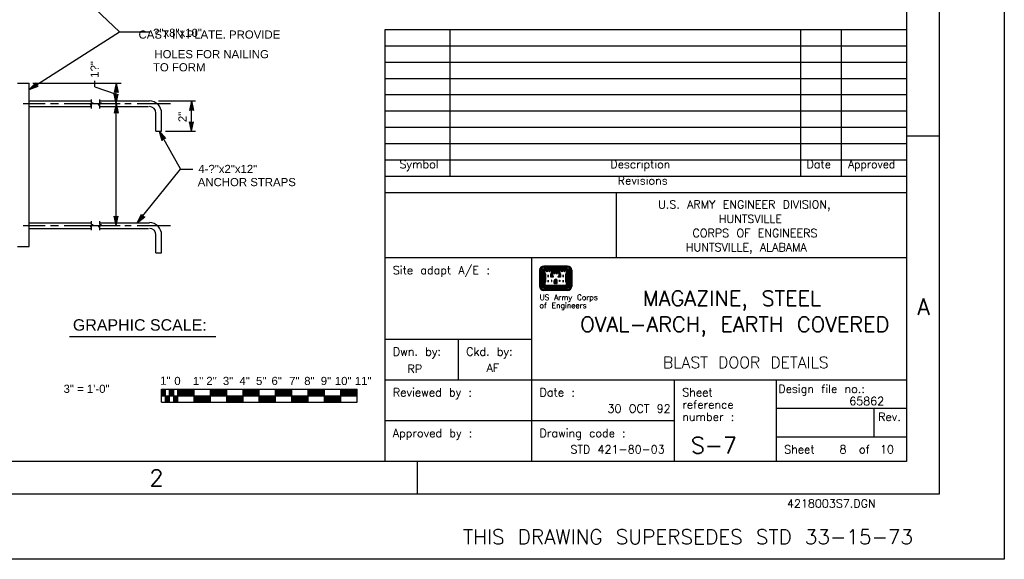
# Model space of a CAD drawing. Extents: x -23 to 19, y -16.2 to 13.8.
# Tile 9 of 12: x 3.9 to 19, y -16.2 to -7.9. Entities that reach past the tile are written whole.
import ezdxf
from ezdxf.enums import TextEntityAlignment as Align

# ---------------------------------------------------------------- set-up
doc = ezdxf.new("R2010")
doc.units = 0
doc.header["$MEASUREMENT"] = 0
doc.layers.add('01', color=7, linetype='CONTINUOUS')
doc.layers.add('02', color=7, linetype='CONTINUOUS')
doc.styles.add('ARIAL', font='Arial')
doc.styles.add('TXT_SHX', font='txt.shx')

msp = doc.modelspace()

# ---------------------------------------------------------------- linework, layer by layer
at = {"layer": '01', "color": 7, "linetype": 'CONTINUOUS'}
for p, q in [((18.978, 13.841), (18.978, -16.159)), ((17.978, 12.841), (17.978, -15.159)), ((17.478, 12.341), (17.478, -14.659)), ((3.913, -6.631), (5.411, -8.066)), ((4.026, -8.949), (5.411, -8.066)), ((5.411, -8.066), (5.878, -8.066)), ((9.478, -8.034), (9.478, -10.534)), ((17.478, -8.034), (9.478, -8.034)), ((10.478, -8.034), (10.478, -10.284)), ((15.853, -8.034), (15.853, -10.284)), ((16.478, -8.034), (16.478, -10.284)), ((17.478, -8.284), (9.478, -8.284)), ((17.478, -8.534), (9.478, -8.534)), ((3.846, -8.852), (4.026, -8.852)), ((4.026, -8.949), (4.131, -8.845)), ((4.026, -11.361), (4.026, -8.852)), ((4.026, -8.949), (4.164, -8.898)), ((4.057, -8.929), (4.126, -8.862)), ((4.057, -8.929), (4.147, -8.895)), ((4.084, -8.852), (5.439, -8.852)), ((4.088, -8.91), (4.12, -8.877)), ((4.088, -8.91), (4.13, -8.893)), ((4.12, -8.877), (4.122, -8.888)), ((4.122, -8.888), (4.13, -8.893)), ((4.126, -8.862), (4.129, -8.883)), ((4.129, -8.883), (4.147, -8.895)), ((4.131, -8.845), (4.136, -8.879)), ((4.136, -8.879), (4.164, -8.898)), ((5.032, -8.908), (5.032, -8.819)), ((5.362, -8.85), (5.331, -8.994)), ((5.362, -8.887), (5.342, -8.981)), ((5.362, -9.167), (5.362, -8.85)), ((5.362, -8.85), (5.393, -8.994)), ((5.362, -8.887), (5.382, -8.981)), ((17.478, -8.784), (9.478, -8.784)), ((5.032, -8.908), (5.362, -9.019)), ((5.362, -8.98), (5.331, -8.994)), ((5.362, -9.167), (5.331, -9.023)), ((5.331, -9.023), (5.362, -9.037)), ((5.362, -8.972), (5.342, -8.981)), ((5.362, -9.13), (5.342, -9.036)), ((5.342, -9.036), (5.362, -9.045)), ((5.362, -9.094), (5.352, -9.049)), ((5.352, -9.049), (5.362, -9.053)), ((5.362, -8.923), (5.353, -8.968)), ((5.362, -8.964), (5.353, -8.968)), ((5.362, -8.923), (5.372, -8.968)), ((5.372, -8.968), (5.362, -8.964)), ((5.382, -8.981), (5.362, -8.972)), ((5.393, -8.994), (5.362, -8.98)), ((5.362, -9.167), (5.393, -9.023)), ((5.362, -9.037), (5.393, -9.023)), ((5.362, -9.13), (5.382, -9.036)), ((5.362, -9.045), (5.382, -9.036)), ((5.362, -9.094), (5.371, -9.049)), ((5.362, -9.053), (5.371, -9.049)), ((17.478, -9.034), (9.478, -9.034)), ((3.937, -9.167), (4.271, -9.167)), ((4.026, -9.126), (4.985, -9.126)), ((4.355, -9.167), (4.476, -9.167)), ((4.562, -9.167), (5.42, -9.167)), ((4.961, -9.184), (5.009, -9.153)), ((4.961, -9.184), (4.985, -9.184)), ((4.985, -9.153), (4.985, -9.101)), ((4.985, -9.153), (5.009, -9.153)), ((4.985, -9.242), (4.985, -9.184)), ((5.087, -9.184), (5.135, -9.153)), ((5.087, -9.184), (5.111, -9.184)), ((5.111, -9.153), (5.111, -9.101)), ((5.111, -9.126), (5.87, -9.126)), ((5.111, -9.153), (5.135, -9.153)), ((5.111, -9.242), (5.111, -9.184)), ((5.362, -9.167), (5.331, -9.311)), ((5.362, -9.204), (5.342, -9.298)), ((5.362, -11.036), (5.362, -9.167)), ((5.362, -9.167), (5.393, -9.311)), ((5.362, -9.204), (5.382, -9.298)), ((5.495, -9.167), (5.592, -9.167)), ((5.682, -9.167), (6.195, -9.167)), ((6.011, -9.126), (6.577, -9.126)), ((6.515, -9.126), (6.484, -9.27)), ((6.515, -9.163), (6.495, -9.257)), ((6.515, -9.199), (6.506, -9.244)), ((6.515, -9.589), (6.515, -9.126)), ((6.515, -9.126), (6.546, -9.27)), ((6.515, -9.163), (6.535, -9.257)), ((6.515, -9.199), (6.525, -9.244)), ((4.026, -9.212), (4.985, -9.212)), ((5.111, -9.212), (5.857, -9.212)), ((5.362, -9.297), (5.331, -9.311)), ((5.362, -9.289), (5.342, -9.298)), ((5.362, -9.24), (5.353, -9.285)), ((5.362, -9.281), (5.353, -9.285)), ((5.362, -9.24), (5.372, -9.285)), ((5.372, -9.285), (5.362, -9.281)), ((5.382, -9.298), (5.362, -9.289)), ((5.393, -9.311), (5.362, -9.297)), ((5.97, -9.589), (5.97, -9.313)), ((6.057, -9.589), (6.057, -9.313)), ((6.515, -9.256), (6.484, -9.27)), ((6.515, -9.248), (6.495, -9.257)), ((6.515, -9.24), (6.506, -9.244)), ((6.525, -9.244), (6.515, -9.24)), ((6.535, -9.257), (6.515, -9.248)), ((6.546, -9.27), (6.515, -9.256)), ((17.478, -9.284), (9.478, -9.284)), ((6.515, -9.589), (6.484, -9.445)), ((6.484, -9.445), (6.515, -9.459)), ((6.515, -9.552), (6.495, -9.458)), ((6.495, -9.458), (6.515, -9.467)), ((6.515, -9.516), (6.505, -9.471)), ((6.505, -9.471), (6.515, -9.475)), ((6.515, -9.589), (6.546, -9.445)), ((6.515, -9.459), (6.546, -9.445)), ((6.515, -9.552), (6.535, -9.458)), ((6.515, -9.467), (6.535, -9.458)), ((6.515, -9.516), (6.524, -9.471)), ((6.515, -9.475), (6.524, -9.471)), ((5.97, -9.589), (6.057, -9.589)), ((6.02, -9.589), (6.347, -10.174)), ((6.02, -9.589), (6.117, -9.7)), ((6.02, -9.589), (6.063, -9.73)), ((6.038, -9.621), (6.101, -9.694)), ((6.038, -9.621), (6.066, -9.713)), ((6.056, -9.653), (6.07, -9.696)), ((6.056, -9.653), (6.086, -9.687)), ((6.115, -9.589), (6.577, -9.589)), ((17.478, -9.534), (9.478, -9.534)), ((17.478, -9.659), (17.978, -9.659)), ((6.083, -9.702), (6.063, -9.73)), ((6.08, -9.695), (6.066, -9.713)), ((6.076, -9.689), (6.07, -9.696)), ((6.086, -9.687), (6.076, -9.689)), ((6.101, -9.694), (6.08, -9.695)), ((6.117, -9.7), (6.083, -9.702)), ((17.478, -9.784), (9.478, -9.784)), ((17.478, -10.034), (9.478, -10.034)), ((5.684, -10.994), (6.347, -10.174)), ((6.347, -10.174), (6.536, -10.174)), ((17.478, -10.284), (9.478, -10.284)), ((9.478, -10.534), (9.478, -14.659)), ((17.478, -10.534), (9.478, -10.534)), ((13.026, -10.534), (13.026, -11.534)), ((5.684, -10.994), (5.75, -10.863)), ((5.75, -10.863), (5.766, -10.893)), ((4.026, -10.994), (4.985, -10.994)), ((4.985, -11.021), (4.985, -10.969)), ((5.111, -11.021), (5.111, -10.969)), ((5.111, -10.994), (5.87, -10.994)), ((5.362, -11.036), (5.331, -10.892)), ((5.331, -10.892), (5.362, -10.906)), ((5.362, -10.999), (5.342, -10.905)), ((5.342, -10.905), (5.362, -10.914)), ((5.362, -10.963), (5.352, -10.918)), ((5.352, -10.918), (5.362, -10.922)), ((5.362, -11.036), (5.393, -10.892)), ((5.362, -10.906), (5.393, -10.892)), ((5.362, -10.999), (5.382, -10.905)), ((5.362, -10.914), (5.382, -10.905)), ((5.362, -10.963), (5.371, -10.918)), ((5.362, -10.922), (5.371, -10.918)), ((5.684, -10.994), (5.799, -10.902)), ((5.707, -10.965), (5.751, -10.88)), ((5.707, -10.965), (5.782, -10.905)), ((5.73, -10.937), (5.75, -10.896)), ((5.73, -10.937), (5.765, -10.908)), ((5.75, -10.896), (5.756, -10.905)), ((5.751, -10.88), (5.761, -10.899)), ((5.756, -10.905), (5.765, -10.908)), ((5.761, -10.899), (5.782, -10.905)), ((5.766, -10.893), (5.799, -10.902)), ((3.937, -11.036), (4.271, -11.036)), ((4.026, -11.08), (4.985, -11.08)), ((4.355, -11.036), (4.476, -11.036)), ((4.562, -11.036), (5.42, -11.036)), ((4.961, -11.052), (5.009, -11.021)), ((4.961, -11.052), (4.985, -11.052)), ((4.985, -11.021), (5.009, -11.021)), ((4.985, -11.11), (4.985, -11.052)), ((5.087, -11.052), (5.135, -11.021)), ((5.087, -11.052), (5.111, -11.052)), ((5.111, -11.021), (5.135, -11.021)), ((5.111, -11.11), (5.111, -11.052)), ((5.111, -11.08), (5.857, -11.08)), ((5.495, -11.036), (5.592, -11.036)), ((5.682, -11.036), (6.195, -11.036)), ((5.97, -11.457), (5.97, -11.181)), ((6.057, -11.457), (6.057, -11.181)), ((3.846, -11.361), (4.026, -11.361)), ((5.97, -11.457), (6.057, -11.457)), ((17.478, -11.534), (9.478, -11.534)), ((11.728, -11.534), (11.728, -14.659)), ((4.645, -12.742), (6.89, -12.742)), ((11.728, -12.784), (9.478, -12.784)), ((10.603, -12.784), (10.603, -13.409)), ((17.478, -13.409), (9.478, -13.409)), ((13.916, -13.409), (13.916, -14.659)), ((15.478, -13.409), (15.478, -14.659)), ((6.056, -13.548), (9.056, -13.548)), ((6.056, -13.748), (6.056, -13.548)), ((6.056, -13.553), (6.119, -13.553)), ((6.056, -13.558), (6.119, -13.558)), ((6.056, -13.563), (6.119, -13.563)), ((6.056, -13.568), (6.119, -13.568)), ((6.056, -13.573), (6.119, -13.573)), ((6.056, -13.578), (6.119, -13.578)), ((6.056, -13.583), (6.119, -13.583)), ((6.119, -13.748), (6.119, -13.548)), ((6.181, -13.748), (6.181, -13.548)), ((6.181, -13.553), (6.244, -13.553)), ((6.181, -13.558), (6.244, -13.558)), ((6.181, -13.563), (6.244, -13.563)), ((6.181, -13.568), (6.244, -13.568)), ((6.181, -13.573), (6.244, -13.573)), ((6.181, -13.578), (6.244, -13.578)), ((6.181, -13.583), (6.244, -13.583)), ((6.244, -13.748), (6.244, -13.548)), ((6.306, -13.748), (6.306, -13.548)), ((6.306, -13.553), (6.556, -13.553)), ((6.306, -13.558), (6.556, -13.558)), ((6.306, -13.563), (6.556, -13.563)), ((6.306, -13.568), (6.556, -13.568)), ((6.306, -13.573), (6.556, -13.573)), ((6.306, -13.578), (6.556, -13.578)), ((6.306, -13.583), (6.556, -13.583)), ((6.556, -13.748), (6.556, -13.548)), ((6.806, -13.748), (6.806, -13.548)), ((6.806, -13.748), (6.806, -13.548)), ((6.806, -13.553), (7.056, -13.553)), ((6.806, -13.558), (7.056, -13.558)), ((6.806, -13.563), (7.056, -13.563)), ((6.806, -13.568), (7.056, -13.568)), ((6.806, -13.573), (7.056, -13.573)), ((6.806, -13.578), (7.056, -13.578)), ((6.806, -13.583), (7.056, -13.583)), ((7.056, -13.748), (7.056, -13.548)), ((7.306, -13.748), (7.306, -13.548)), ((7.306, -13.748), (7.306, -13.548)), ((7.306, -13.553), (7.556, -13.553)), ((7.306, -13.558), (7.556, -13.558)), ((7.306, -13.563), (7.556, -13.563)), ((7.306, -13.568), (7.556, -13.568)), ((7.306, -13.573), (7.556, -13.573)), ((7.306, -13.578), (7.556, -13.578)), ((7.306, -13.583), (7.556, -13.583)), ((7.556, -13.748), (7.556, -13.548)), ((7.806, -13.748), (7.806, -13.548)), ((7.806, -13.748), (7.806, -13.548)), ((7.806, -13.553), (8.056, -13.553)), ((7.806, -13.558), (8.056, -13.558)), ((7.806, -13.563), (8.056, -13.563)), ((7.806, -13.568), (8.056, -13.568)), ((7.806, -13.573), (8.056, -13.573)), ((7.806, -13.578), (8.056, -13.578)), ((7.806, -13.583), (8.056, -13.583)), ((8.056, -13.748), (8.056, -13.548)), ((8.306, -13.748), (8.306, -13.548)), ((8.306, -13.748), (8.306, -13.548)), ((8.306, -13.553), (8.556, -13.553)), ((8.306, -13.558), (8.556, -13.558)), ((8.306, -13.563), (8.556, -13.563)), ((8.306, -13.568), (8.556, -13.568)), ((8.306, -13.573), (8.556, -13.573)), ((8.306, -13.578), (8.556, -13.578)), ((8.306, -13.583), (8.556, -13.583)), ((8.556, -13.748), (8.556, -13.548)), ((8.556, -13.748), (8.556, -13.548)), ((8.806, -13.748), (8.806, -13.548)), ((8.806, -13.748), (8.806, -13.548)), ((8.806, -13.553), (9.056, -13.553)), ((8.806, -13.558), (9.056, -13.558)), ((8.806, -13.563), (9.056, -13.563)), ((8.806, -13.568), (9.056, -13.568)), ((8.806, -13.573), (9.056, -13.573)), ((8.806, -13.578), (9.056, -13.578)), ((8.806, -13.583), (9.056, -13.583)), ((9.056, -13.748), (9.056, -13.548)), ((6.056, -13.588), (6.119, -13.588)), ((6.056, -13.593), (6.119, -13.593)), ((6.056, -13.598), (6.119, -13.598)), ((6.056, -13.603), (6.119, -13.603)), ((6.056, -13.608), (6.119, -13.608)), ((6.056, -13.613), (6.119, -13.613)), ((6.056, -13.618), (6.119, -13.618)), ((6.056, -13.623), (6.119, -13.623)), ((6.056, -13.628), (6.119, -13.628)), ((6.056, -13.633), (6.119, -13.633)), ((6.056, -13.638), (6.119, -13.638)), ((6.056, -13.643), (6.119, -13.643)), ((6.056, -13.648), (9.056, -13.648)), ((6.119, -13.652), (6.181, -13.652)), ((6.119, -13.657), (6.181, -13.657)), ((6.119, -13.662), (6.181, -13.662)), ((6.119, -13.667), (6.181, -13.667)), ((6.119, -13.672), (6.181, -13.672)), ((6.119, -13.677), (6.181, -13.677)), ((6.119, -13.682), (6.181, -13.682)), ((6.119, -13.687), (6.181, -13.687)), ((6.119, -13.692), (6.181, -13.692)), ((6.119, -13.697), (6.181, -13.697)), ((6.119, -13.702), (6.181, -13.702)), ((6.119, -13.707), (6.181, -13.707)), ((6.119, -13.712), (6.181, -13.712)), ((6.119, -13.717), (6.181, -13.717)), ((6.119, -13.722), (6.181, -13.722)), ((6.119, -13.727), (6.181, -13.727)), ((6.119, -13.732), (6.181, -13.732)), ((6.119, -13.737), (6.181, -13.737)), ((6.181, -13.588), (6.244, -13.588)), ((6.181, -13.593), (6.244, -13.593)), ((6.181, -13.598), (6.244, -13.598)), ((6.181, -13.603), (6.244, -13.603)), ((6.181, -13.608), (6.244, -13.608)), ((6.181, -13.613), (6.244, -13.613)), ((6.181, -13.618), (6.244, -13.618)), ((6.181, -13.623), (6.244, -13.623)), ((6.181, -13.628), (6.244, -13.628)), ((6.181, -13.633), (6.244, -13.633)), ((6.181, -13.638), (6.244, -13.638)), ((6.181, -13.643), (6.244, -13.643)), ((6.244, -13.651), (6.306, -13.651)), ((6.244, -13.656), (6.306, -13.656)), ((6.244, -13.661), (6.306, -13.661)), ((6.244, -13.666), (6.306, -13.666)), ((6.244, -13.671), (6.306, -13.671)), ((6.244, -13.676), (6.306, -13.676)), ((6.244, -13.681), (6.306, -13.681)), ((6.244, -13.686), (6.306, -13.686)), ((6.244, -13.691), (6.306, -13.691)), ((6.244, -13.696), (6.306, -13.696)), ((6.244, -13.701), (6.306, -13.701)), ((6.244, -13.706), (6.306, -13.706)), ((6.244, -13.711), (6.306, -13.711)), ((6.244, -13.716), (6.306, -13.716)), ((6.244, -13.721), (6.306, -13.721)), ((6.244, -13.726), (6.306, -13.726)), ((6.244, -13.731), (6.306, -13.731)), ((6.244, -13.736), (6.306, -13.736)), ((6.306, -13.588), (6.556, -13.588)), ((6.306, -13.593), (6.556, -13.593)), ((6.306, -13.598), (6.556, -13.598)), ((6.306, -13.603), (6.556, -13.603)), ((6.306, -13.608), (6.556, -13.608)), ((6.306, -13.613), (6.556, -13.613)), ((6.306, -13.618), (6.556, -13.618)), ((6.306, -13.623), (6.556, -13.623)), ((6.306, -13.628), (6.556, -13.628)), ((6.306, -13.633), (6.556, -13.633)), ((6.306, -13.638), (6.556, -13.638)), ((6.306, -13.643), (6.556, -13.643)), ((6.556, -13.653), (6.806, -13.653)), ((6.556, -13.658), (6.806, -13.658)), ((6.556, -13.663), (6.806, -13.663)), ((6.556, -13.668), (6.806, -13.668)), ((6.556, -13.673), (6.806, -13.673)), ((6.556, -13.678), (6.806, -13.678)), ((6.556, -13.683), (6.806, -13.683)), ((6.556, -13.688), (6.806, -13.688)), ((6.556, -13.693), (6.806, -13.693)), ((6.556, -13.698), (6.806, -13.698)), ((6.556, -13.703), (6.806, -13.703)), ((6.556, -13.708), (6.806, -13.708)), ((6.556, -13.713), (6.806, -13.713)), ((6.556, -13.718), (6.806, -13.718)), ((6.556, -13.723), (6.806, -13.723)), ((6.556, -13.728), (6.806, -13.728)), ((6.556, -13.733), (6.806, -13.733)), ((6.806, -13.588), (7.056, -13.588)), ((6.806, -13.593), (7.056, -13.593)), ((6.806, -13.598), (7.056, -13.598)), ((6.806, -13.603), (7.056, -13.603)), ((6.806, -13.608), (7.056, -13.608)), ((6.806, -13.613), (7.056, -13.613)), ((6.806, -13.618), (7.056, -13.618)), ((6.806, -13.623), (7.056, -13.623)), ((6.806, -13.628), (7.056, -13.628)), ((6.806, -13.633), (7.056, -13.633)), ((6.806, -13.638), (7.056, -13.638)), ((6.806, -13.643), (7.056, -13.643)), ((7.056, -13.653), (7.306, -13.653)), ((7.056, -13.658), (7.306, -13.658)), ((7.056, -13.663), (7.306, -13.663)), ((7.056, -13.668), (7.306, -13.668)), ((7.056, -13.673), (7.306, -13.673)), ((7.056, -13.678), (7.306, -13.678)), ((7.056, -13.683), (7.306, -13.683)), ((7.056, -13.688), (7.306, -13.688)), ((7.056, -13.693), (7.306, -13.693)), ((7.056, -13.698), (7.306, -13.698)), ((7.056, -13.703), (7.306, -13.703)), ((7.056, -13.708), (7.306, -13.708)), ((7.056, -13.713), (7.306, -13.713)), ((7.056, -13.718), (7.306, -13.718)), ((7.056, -13.723), (7.306, -13.723)), ((7.056, -13.728), (7.306, -13.728)), ((7.056, -13.733), (7.306, -13.733)), ((7.306, -13.588), (7.556, -13.588)), ((7.306, -13.593), (7.556, -13.593)), ((7.306, -13.598), (7.556, -13.598)), ((7.306, -13.603), (7.556, -13.603)), ((7.306, -13.608), (7.556, -13.608)), ((7.306, -13.613), (7.556, -13.613)), ((7.306, -13.618), (7.556, -13.618)), ((7.306, -13.623), (7.556, -13.623)), ((7.306, -13.628), (7.556, -13.628)), ((7.306, -13.633), (7.556, -13.633)), ((7.306, -13.638), (7.556, -13.638)), ((7.306, -13.643), (7.556, -13.643)), ((7.556, -13.653), (7.806, -13.653)), ((7.556, -13.658), (7.806, -13.658)), ((7.556, -13.663), (7.806, -13.663)), ((7.556, -13.668), (7.806, -13.668)), ((7.556, -13.673), (7.806, -13.673)), ((7.556, -13.678), (7.806, -13.678)), ((7.556, -13.683), (7.806, -13.683)), ((7.556, -13.688), (7.806, -13.688)), ((7.556, -13.693), (7.806, -13.693)), ((7.556, -13.698), (7.806, -13.698)), ((7.556, -13.703), (7.806, -13.703)), ((7.556, -13.708), (7.806, -13.708)), ((7.556, -13.713), (7.806, -13.713)), ((7.556, -13.718), (7.806, -13.718)), ((7.556, -13.723), (7.806, -13.723)), ((7.556, -13.728), (7.806, -13.728)), ((7.556, -13.733), (7.806, -13.733)), ((7.806, -13.588), (8.056, -13.588)), ((7.806, -13.593), (8.056, -13.593)), ((7.806, -13.598), (8.056, -13.598)), ((7.806, -13.603), (8.056, -13.603)), ((7.806, -13.608), (8.056, -13.608)), ((7.806, -13.613), (8.056, -13.613)), ((7.806, -13.618), (8.056, -13.618)), ((7.806, -13.623), (8.056, -13.623)), ((7.806, -13.628), (8.056, -13.628)), ((7.806, -13.633), (8.056, -13.633)), ((7.806, -13.638), (8.056, -13.638)), ((7.806, -13.643), (8.056, -13.643)), ((8.056, -13.653), (8.306, -13.653)), ((8.056, -13.658), (8.306, -13.658)), ((8.056, -13.663), (8.306, -13.663)), ((8.056, -13.668), (8.306, -13.668)), ((8.056, -13.673), (8.306, -13.673)), ((8.056, -13.678), (8.306, -13.678)), ((8.056, -13.683), (8.306, -13.683)), ((8.056, -13.688), (8.306, -13.688)), ((8.056, -13.693), (8.306, -13.693)), ((8.056, -13.698), (8.306, -13.698)), ((8.056, -13.703), (8.306, -13.703)), ((8.056, -13.708), (8.306, -13.708)), ((8.056, -13.713), (8.306, -13.713)), ((8.056, -13.718), (8.306, -13.718)), ((8.056, -13.723), (8.306, -13.723)), ((8.056, -13.728), (8.306, -13.728)), ((8.056, -13.733), (8.306, -13.733)), ((8.306, -13.588), (8.556, -13.588)), ((8.306, -13.593), (8.556, -13.593)), ((8.306, -13.598), (8.556, -13.598)), ((8.306, -13.603), (8.556, -13.603)), ((8.306, -13.608), (8.556, -13.608)), ((8.306, -13.613), (8.556, -13.613)), ((8.306, -13.618), (8.556, -13.618)), ((8.306, -13.623), (8.556, -13.623)), ((8.306, -13.628), (8.556, -13.628)), ((8.306, -13.633), (8.556, -13.633)), ((8.306, -13.638), (8.556, -13.638)), ((8.306, -13.643), (8.556, -13.643)), ((8.556, -13.653), (8.806, -13.653)), ((8.556, -13.658), (8.806, -13.658)), ((8.556, -13.663), (8.806, -13.663)), ((8.556, -13.668), (8.806, -13.668)), ((8.556, -13.673), (8.806, -13.673)), ((8.556, -13.678), (8.806, -13.678)), ((8.556, -13.683), (8.806, -13.683)), ((8.556, -13.688), (8.806, -13.688)), ((8.556, -13.693), (8.806, -13.693)), ((8.556, -13.698), (8.806, -13.698)), ((8.556, -13.703), (8.806, -13.703)), ((8.556, -13.708), (8.806, -13.708)), ((8.556, -13.713), (8.806, -13.713)), ((8.556, -13.718), (8.806, -13.718)), ((8.556, -13.723), (8.806, -13.723)), ((8.556, -13.728), (8.806, -13.728)), ((8.556, -13.733), (8.806, -13.733)), ((8.806, -13.588), (9.056, -13.588)), ((8.806, -13.593), (9.056, -13.593)), ((8.806, -13.598), (9.056, -13.598)), ((8.806, -13.603), (9.056, -13.603)), ((8.806, -13.608), (9.056, -13.608)), ((8.806, -13.613), (9.056, -13.613)), ((8.806, -13.618), (9.056, -13.618)), ((8.806, -13.623), (9.056, -13.623)), ((8.806, -13.628), (9.056, -13.628)), ((8.806, -13.633), (9.056, -13.633)), ((8.806, -13.638), (9.056, -13.638)), ((8.806, -13.643), (9.056, -13.643)), ((6.056, -13.748), (9.056, -13.748)), ((6.119, -13.742), (6.181, -13.742)), ((6.244, -13.741), (6.306, -13.741)), ((6.556, -13.738), (6.806, -13.738)), ((6.556, -13.743), (6.806, -13.743)), ((7.056, -13.738), (7.306, -13.738)), ((7.056, -13.743), (7.306, -13.743)), ((7.556, -13.738), (7.806, -13.738)), ((7.556, -13.743), (7.806, -13.743)), ((8.056, -13.738), (8.306, -13.738)), ((8.056, -13.743), (8.306, -13.743)), ((8.556, -13.738), (8.806, -13.738)), ((8.556, -13.743), (8.806, -13.743)), ((17.478, -13.847), (15.478, -13.847)), ((16.978, -13.847), (16.978, -14.284)), ((13.916, -14.034), (9.478, -14.034)), ((17.478, -14.284), (15.478, -14.284)), ((17.478, -14.659), (-20.522, -14.659)), ((9.978, -14.659), (9.978, -15.159)), ((17.978, -15.159), (-22.022, -15.159)), ((18.978, -16.159), (-23.022, -16.159))]:
    msp.add_line(p, q, dxfattribs=at)
at = {"layer": '01', "color": 1, "linetype": 'CONTINUOUS'}
for p, q in [((11.853, -11.724), (11.853, -11.97)), ((11.857, -11.724), (11.857, -11.97)), ((11.863, -11.724), (11.863, -11.97)), ((11.868, -11.724), (11.868, -11.97)), ((11.873, -11.724), (11.873, -11.97)), ((11.894, -11.724), (11.894, -11.97)), ((11.899, -11.724), (11.899, -11.97)), ((11.904, -11.724), (11.904, -11.97)), ((11.909, -11.724), (11.909, -11.97)), ((11.914, -11.724), (11.914, -11.97)), ((12.282, -11.659), (11.918, -11.659)), ((12.282, -11.663), (11.918, -11.663)), ((12.282, -11.668), (11.918, -11.668)), ((12.282, -11.673), (11.918, -11.673)), ((12.282, -11.679), (11.918, -11.679)), ((12.282, -11.699), (11.918, -11.699)), ((12.282, -11.705), (11.918, -11.705)), ((12.282, -11.71), (11.918, -11.71)), ((12.282, -11.715), (11.918, -11.715)), ((12.282, -11.72), (11.918, -11.72)), ((11.92, -11.724), (11.92, -11.968)), ((11.925, -11.724), (11.925, -11.963)), ((12.044, -11.725), (12.156, -11.725)), ((12.044, -11.73), (12.156, -11.73)), ((12.044, -11.735), (12.156, -11.735)), ((12.044, -11.741), (12.156, -11.741)), ((12.044, -11.746), (12.156, -11.746)), ((12.044, -11.751), (12.156, -11.751)), ((12.044, -11.756), (12.156, -11.756)), ((12.275, -11.724), (12.275, -11.963)), ((12.28, -11.724), (12.28, -11.968)), ((12.285, -11.724), (12.285, -11.97)), ((12.291, -11.724), (12.291, -11.97)), ((12.296, -11.724), (12.296, -11.97)), ((12.301, -11.724), (12.301, -11.97)), ((12.306, -11.724), (12.306, -11.97)), ((12.327, -11.724), (12.327, -11.97)), ((12.332, -11.724), (12.332, -11.97)), ((12.338, -11.724), (12.338, -11.97)), ((12.343, -11.724), (12.343, -11.97)), ((12.346, -11.724), (12.346, -11.97)), ((11.929, -11.776), (11.929, -11.902)), ((11.934, -11.781), (11.934, -11.896)), ((12.076, -11.927), (12.076, -11.887)), ((12.081, -11.927), (12.081, -11.887)), ((12.086, -11.927), (12.086, -11.887)), ((12.091, -11.927), (12.091, -11.887)), ((12.097, -11.927), (12.097, -11.887)), ((12.103, -11.927), (12.103, -11.887)), ((12.108, -11.927), (12.108, -11.887)), ((12.114, -11.927), (12.114, -11.887)), ((12.119, -11.927), (12.119, -11.887)), ((12.124, -11.927), (12.124, -11.887)), ((12.266, -11.781), (12.266, -11.896)), ((12.271, -11.776), (12.271, -11.901)), ((12.282, -11.973), (11.918, -11.973)), ((12.282, -11.978), (11.918, -11.978)), ((12.282, -11.984), (11.918, -11.984)), ((12.282, -11.989), (11.918, -11.989)), ((12.282, -11.994), (11.918, -11.994)), ((12.282, -12.015), (11.918, -12.015)), ((12.282, -12.02), (11.918, -12.02)), ((12.282, -12.025), (11.918, -12.025)), ((12.282, -12.031), (11.918, -12.031)), ((12.282, -12.034), (11.918, -12.034)), ((12.28, -11.968), (11.92, -11.968)), ((12.275, -11.963), (11.925, -11.963)), ((12.076, -11.927), (12.124, -11.927))]:
    msp.add_line(p, q, dxfattribs=at)
for points in [[(11.929, -11.724), (11.929, -11.771), (11.939, -11.781), (11.939, -11.896), (11.929, -11.907), (11.929, -11.959), (12.271, -11.959), (12.271, -11.907), (12.26, -11.896), (12.26, -11.781), (12.271, -11.771), (12.271, -11.724), (12.226, -11.724), (12.191, -11.724), (12.159, -11.724), (12.159, -11.771), (12.17, -11.781), (12.17, -11.823), (12.145, -11.823), (12.145, -11.819), (12.156, -11.808), (12.156, -11.761), (12.111, -11.761), (12.076, -11.761), (12.044, -11.761), (12.044, -11.808), (12.055, -11.819), (12.055, -11.823), (12.03, -11.823), (12.03, -11.781), (12.041, -11.771), (12.041, -11.724), (11.995, -11.724), (11.961, -11.724)], [(11.934, -11.729), (11.934, -11.769), (11.945, -11.779), (11.945, -11.898), (11.934, -11.909), (11.934, -11.954), (12.266, -11.954), (12.266, -11.909), (12.255, -11.898), (12.255, -11.779), (12.266, -11.769), (12.266, -11.729), (12.234, -11.729), (12.234, -11.748), (12.231, -11.748), (12.231, -11.729), (12.199, -11.729), (12.199, -11.748), (12.196, -11.748), (12.196, -11.729), (12.164, -11.729), (12.164, -11.769), (12.175, -11.779), (12.175, -11.828), (12.14, -11.828), (12.14, -11.817), (12.151, -11.806), (12.151, -11.766), (12.119, -11.766), (12.119, -11.785), (12.116, -11.785), (12.116, -11.766), (12.084, -11.766), (12.084, -11.785), (12.081, -11.785), (12.081, -11.766), (12.049, -11.766), (12.049, -11.806), (12.06, -11.817), (12.06, -11.828), (12.025, -11.828), (12.025, -11.779), (12.036, -11.769), (12.036, -11.729), (12.004, -11.729), (12.004, -11.748), (12.001, -11.748), (12.001, -11.729), (11.969, -11.729), (11.969, -11.748), (11.966, -11.748), (11.966, -11.729)], [(11.983, -11.793), (11.983, -11.828), (11.986, -11.828), (11.986, -11.793)], [(11.983, -11.873), (11.983, -11.908), (11.986, -11.908), (11.986, -11.873)], [(12.038, -11.873), (12.038, -11.898), (12.041, -11.898), (12.041, -11.873)], [(12.162, -11.873), (12.162, -11.898), (12.159, -11.898), (12.159, -11.873)], [(12.217, -11.793), (12.217, -11.828), (12.213, -11.828), (12.213, -11.793)], [(12.217, -11.873), (12.217, -11.908), (12.213, -11.908), (12.213, -11.873)]]:
    msp.add_lwpolyline(points, close=True, dxfattribs=at)
for points in [[(12.038, -11.781), (12.035, -11.784), (12.035, -11.818), (12.046, -11.818), (12.039, -11.81), (12.039, -11.78)], [(12.162, -11.781), (12.165, -11.784), (12.165, -11.818), (12.154, -11.818), (12.161, -11.81), (12.161, -11.78)]]:
    msp.add_lwpolyline(points, dxfattribs=at)
at = {"layer": '01', "color": 7, "linetype": 'CONTINUOUS'}
for centre, radius in [((5.87, -9.313), 0.188), ((5.87, -9.313), 0.101), ((5.87, -11.181), 0.188), ((5.87, -11.181), 0.101)]:
    msp.add_arc(centre, radius, 0, 90, dxfattribs=at)
at = {"layer": '01', "color": 1, "linetype": 'CONTINUOUS'}
for centre, radius, start, end in [((11.918, -11.723), 0.0554, 90, 180), ((11.918, -11.723), 0.0449, 90, 180), ((11.918, -11.723), 0.0241, 90, 180), ((11.918, -11.723), 0.0189, 90, 180), ((11.918, -11.723), 0.0137, 90, 180), ((12.282, -11.723), 0.0606, 0, 90), ((12.282, -11.723), 0.0554, 0, 90), ((12.282, -11.723), 0.0501, 0, 90), ((12.282, -11.723), 0.0449, 0, 90), ((12.109, -11.89), 0.0229, 103.4698, 176.0575), ((12.091, -11.89), 0.0125, 3.9425, 76.5302), ((12.091, -11.89), 0.0177, 3.9425, 76.5302), ((11.918, -11.97), 0.0554, 180, 270), ((11.918, -11.97), 0.0241, 180, 270), ((11.918, -11.97), 0.0189, 180, 270), ((12.282, -11.97), 0.0501, 270, 0), ((12.282, -11.97), 0.0554, 270, 0)]:
    msp.add_arc(centre, radius, start, end, dxfattribs=at)
for centre, major_axis, start_param, end_param in [((11.918, -11.723), (0, 0.0643), 0, 1.570796), ((11.918, -11.723), (-0.0606, 0), 4.712389, 6.283185), ((11.918, -11.723), (0, 0.0501), 0, 1.570796), ((11.918, -11.723), (-0.00848, 0), 4.712389, 6.283185), ((11.918, -11.723), (0, 0.00327), 0, 1.570796), ((12.282, -11.723), (0, 0.0643), 4.712389, 6.283185), ((12.282, -11.723), (0, 0.0241), 4.712389, 6.283185), ((12.282, -11.723), (0, 0.0189), 4.712389, 6.283185), ((12.282, -11.723), (0, 0.0137), 4.712389, 6.283185), ((12.282, -11.723), (0, 0.00848), 4.712389, 6.283185), ((12.282, -11.723), (0, 0.00327), 4.712389, 6.283185), ((12.109, -11.89), (-0.0324, -0.0078), 4.750756, 5.979283), ((12.109, -11.89), (-0.0065, 0.0273), 0, 1.266894), ((12.109, -11.89), (-0.0041, 0.0172), 0, 1.266894), ((12.091, -11.89), (-0.0223, 0.0053), 3.445495, 4.712389), ((12.109, -11.89), (-0.0121, -0.0029), 4.712389, 5.979283), ((12.091, -11.89), (-0.0273, 0.0065), 3.445495, 4.712389), ((12.091, -11.89), (-0.0324, 0.0078), 3.445495, 4.67512), ((11.918, -11.97), (0, -0.0643), 4.712389, 6.283185), ((11.918, -11.97), (0, -0.0606), 4.712389, 6.283185), ((11.918, -11.97), (0, -0.0501), 4.712389, 6.283185), ((11.918, -11.97), (0, -0.0449), 4.712389, 6.283185), ((11.918, -11.97), (0, -0.0137), 4.712389, 6.283185), ((11.918, -11.97), (0, -0.00848), 4.712389, 6.283185), ((11.918, -11.97), (0, -0.00327), 4.712389, 6.283185), ((12.282, -11.97), (0.0643, 0), 4.712389, 6.283185), ((12.282, -11.97), (0.0241, 0), 4.712389, 6.283185), ((12.282, -11.97), (0.0189, 0), 4.712389, 6.283185), ((12.282, -11.97), (0.0137, 0), 4.712389, 6.283185), ((12.282, -11.97), (0.00848, 0), 4.712389, 6.283185), ((12.282, -11.97), (0.00327, 0), 4.712389, 6.283185), ((12.282, -11.97), (0, -0.0449), 0, 1.570796), ((12.282, -11.97), (0, -0.0606), 0, 1.570796)]:
    msp.add_ellipse(centre, major_axis=major_axis, ratio=1, start_param=start_param, end_param=end_param, dxfattribs=at)

# ---------------------------------------------------------------- texts
at = {"layer": '01', "color": 7, "linetype": 'CONTINUOUS'}
for s, height, style, p in [('CAST IN PLATE. PROVIDE', 0.125, 'ARIAL', (6.791, -8.169)), ('Symbol', 0.125, 'TXT_SHX', (10.005, -10.159)), ('Description', 0.125, 'TXT_SHX', (13.398, -10.159)), ('Revisions', 0.125, 'TXT_SHX', (13.434, -10.409)), ('   U.S. ARMY ENGINEER DIVISION,   ', 0.125, 'TXT_SHX', (14.978, -10.777)), ('           HUNTSVILLE             ', 0.125, 'TXT_SHX', (15.143, -10.998)), ('       CORPS OF ENGINEERS         ', 0.125, 'TXT_SHX', (15.233, -11.215)), ('      HUNTSVILLE, ALABAMA         ', 0.125, 'TXT_SHX', (15.161, -11.433)), ('  BLAST DOOR DETAILS  ', 0.175, 'TXT_SHX', (15.015, -13.226)), ('1"', 0.125, 'ARIAL', (6.115, -13.48)), ('0', 0.125, 'ARIAL', (6.301, -13.484)), ('1"', 0.125, 'ARIAL', (6.618, -13.484)), ('2"', 0.125, 'ARIAL', (6.823, -13.484)), ('3"', 0.125, 'ARIAL', (7.077, -13.484)), ('4"', 0.125, 'ARIAL', (7.331, -13.484)), ('5"', 0.125, 'ARIAL', (7.585, -13.484)), ('6"', 0.125, 'ARIAL', (7.822, -13.484)), ('7"', 0.125, 'ARIAL', (8.093, -13.484)), ('8"', 0.125, 'ARIAL', (8.324, -13.484)), ('9"', 0.125, 'ARIAL', (8.578, -13.484)), ('10"', 0.125, 'ARIAL', (8.842, -13.484)), ('11"', 0.125, 'ARIAL', (9.149, -13.484))]:
    msp.add_text(s, height=height, dxfattribs=dict(at, style=style)).set_placement(p, align=Align.CENTER)
for s, height, style, p in [('?"x8"x10"', 0.125, 'ARIAL', (5.927, -8.142)), ('HOLES FOR NAILING', 0.125, 'ARIAL', (5.947, -8.47)), ('TO FORM', 0.125, 'ARIAL', (5.925, -8.671)), ('4-?"x2"x12"', 0.125, 'ARIAL', (6.62, -10.231)), ('ANCHOR STRAPS', 0.125, 'ARIAL', (6.612, -10.433)), ('Site adapt A/E :', 0.125, 'TXT_SHX', (9.603, -11.784)), ('GRAPHIC SCALE:', 0.175, 'ARIAL', (4.698, -12.65)), ('Dwn. by:', 0.125, 'TXT_SHX', (9.603, -13.034)), ('Ckd. by:', 0.125, 'TXT_SHX', (10.728, -13.034)), ('Reviewed by :', 0.125, 'TXT_SHX', (9.603, -13.659)), ('Sheet', 0.125, 'TXT_SHX', (14.041, -13.659)), ('Design file no.:', 0.125, 'TXT_SHX', (15.513, -13.606)), ('reference', 0.125, 'TXT_SHX', (14.041, -13.847)), ('Approved by :', 0.125, 'TXT_SHX', (9.603, -14.284)), ('Drawing code :', 0.125, 'TXT_SHX', (11.853, -14.284)), ('Sheet     ', 0.125, 'TXT_SHX', (15.603, -14.534)), ('4218003S7.DGN', 0.125, 'TXT_SHX', (15.646, -15.365))]:
    msp.add_text(s, height=height, dxfattribs=dict(at, style=style)).set_placement(p)
at = {"layer": '01', "color": 7, "linetype": 'CONTINUOUS', "style": 'ARIAL'}
msp.add_text('1?"', height=0.125, rotation=90, dxfattribs=at).set_placement((5.093, -8.77))
msp.add_text('2"', height=0.125, rotation=90, dxfattribs=at).set_placement((6.44, -9.37), align=Align.CENTER)
at = {"layer": '01', "color": 7, "linetype": 'CONTINUOUS', "style": 'TXT_SHX'}
for s, height, width, p in [('Date', 0.125, 1.001, (16.133, -10.159)), ('Approved', 0.125, 0.951, (16.944, -10.159)), ('A', 0.25, 1.004, (17.742, -12.409)), ('RP ', 0.125, 1.001, (9.995, -13.299)), ('AF ', 0.125, 1.001, (11.192, -13.284)), ('2', 0.25, 1.002, (5.979, -15.034)), ('THIS DRAWING SUPERSEDES STD 33-15-73', 0.226, 0.996, (14.129, -15.927))]:
    msp.add_text(s, height=height, dxfattribs=dict(at, width=width)).set_placement(p, align=Align.CENTER)
for s, height, width, p in [('of Engineers', 0.083, 1.005, (11.853, -12.305)), ('US Army Corps', 0.083, 1.004, (11.853, -12.18)), ('Date :', 0.125, 1.002, (11.853, -13.659)), ('number :', 0.125, 1.001, (14.041, -14.034)), ('Rev.', 0.125, 1.001, (17.043, -14.034))]:
    msp.add_text(s, height=height, dxfattribs=dict(at, width=width)).set_placement(p)
at = {"layer": '01', "color": 7, "linetype": 'CONTINUOUS', "style": 'ARIAL'}
msp.add_text('3" = 1\'-0"', height=0.125, dxfattribs=at).set_placement((5.26, -13.605), align=Align.RIGHT)
at = {"layer": '01', "color": 7, "linetype": 'CONTINUOUS', "style": 'TXT_SHX', "width": 1.002}
msp.add_text('of', height=0.125, dxfattribs=at).set_placement((16.916, -14.534), align=Align.RIGHT)
at = {"layer": '02', "color": 7, "linetype": 'CONTINUOUS', "style": 'TXT_SHX', "width": 1.002}
for s, p in [('       MAGAZINE, STEEL       ', (14.741, -12.271)), ('  OVAL-ARCH, EARTH COVERED   ', (14.951, -12.67))]:
    msp.add_text(s, height=0.234, dxfattribs=at).set_placement(p, align=Align.CENTER)
at = {"layer": '02', "color": 7, "linetype": 'CONTINUOUS', "style": 'TXT_SHX'}
for s, p in [('         65862', (17.137, -13.793)), ('30 OCT 92', (13.862, -13.909)), ('STD 421-80-03', (13.771, -14.534)), ('  8    10', (17.286, -14.534))]:
    msp.add_text(s, height=0.125, dxfattribs=at).set_placement(p, align=Align.RIGHT)
msp.add_text(' S-7  ', height=0.25, dxfattribs=at).set_placement((13.95, -14.534))

doc.saveas('drawing.dxf')
